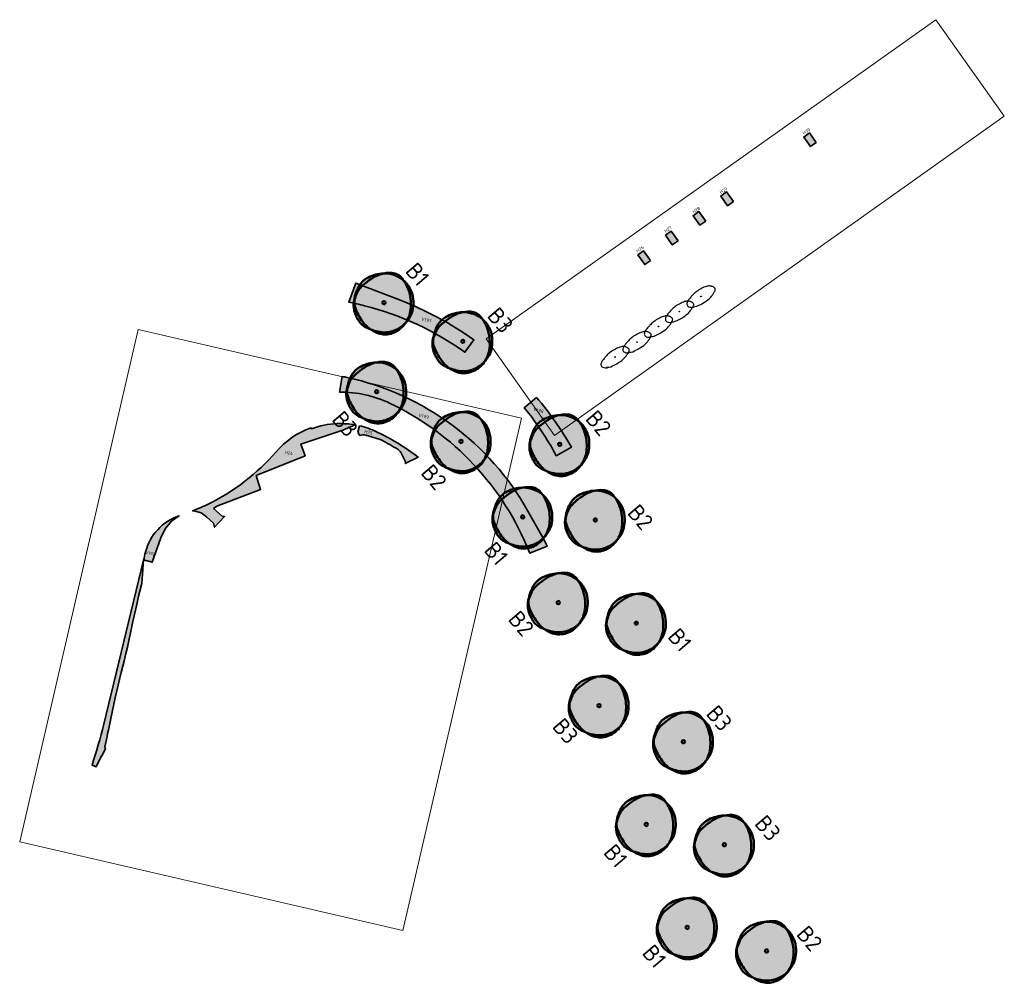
# Model space of a CAD drawing. Header units: metres. Extents: x 196682 to 197736, y 355562 to 356229.
# Tile 5 of 9: x 196682 to 196832, y 356027 to 356174. Entities that reach past the tile are written whole.
import ezdxf

# ---------------------------------------------------------------- set-up
doc = ezdxf.new("R2010")
doc.units = ezdxf.units.M
doc.layers.get('0').update_dxf_attribs({"lineweight": 25})
doc.layers.get('Defpoints').update_dxf_attribs({"lineweight": 18})
for name, color, linetype, lineweight in [('B-WE-GR-BOOM-S', 90, 'Continuous', 25), ('N-WE-GR-BEPLANTINGSPLAN_VAK-G', 7, 'Continuous', 35), ('N-WE-GR-BEPLANTINGSPLAN_VAK-T25', 7, 'Continuous', 25), ('N-WE-GR-BOOM-ENKELSTAMMIG_CELTIS JULIANAE-S', 90, 'Continuous', 50), ('N-WE-GR-BOOM-ENKELSTAMMIG_TILIA CORDATA GREENSPIRE-S', 90, 'Continuous', 50), ('N-WE-GR-BOOM-ENKELSTAMMIG_ULMUS HOMESTEAD-S', 90, 'Continuous', 50), ('N-WE-GR-BOOM-T50', 130, 'Continuous', 50), ('N-WE-GR-BOOM-TYPE_ENKELSTAMMIG-V', 74, 'Continuous', 18), ('N-WE-GR-HAAG-G', 90, 'GR-HAAG1', 35)]:
    doc.layers.add(name, color=color, linetype=linetype, lineweight=lineweight)
for name, color, linetype, lineweight, true_color in [('N-WE-GR-GRAS_GAZON-V', 7, 'Continuous', 9, 0x90ab49), ('N-WE-GR-HAAG_HAAGSOORT_CARPINUS BETULUS-V', 7, 'Continuous', 18, 0x6e865f), ('N-WE-GR-HAAG_HAAGSOORT_TAXUS BACCATA-V', 7, 'Continuous', 18, 0x789315), ('N-WE-GR-PLANTSOORT_DEUTZIA X ROSEA YUKI CHERRY BLOSSOM-V', 7, 'Continuous', 18, 0xd4b9d2), ('N-WE-GR-PLANTSOORT_PHLOMIS-V', 7, 'Continuous', 18, 0xfcf27d)]:
    doc.layers.add(name, color=color, linetype=linetype, lineweight=lineweight, true_color=true_color)
doc.styles.add('NLCS-ISO-ANNOTATIEF-T25', font='NLCS-ISO.ttf', dxfattribs={"height": 2.5})
doc.styles.add('NLCS-ISO-ANNOTATIEF-T50', font='NLCS-ISO.ttf', dxfattribs={"height": 5})
doc.linetypes.add('GR-HAAG1', pattern='A,6,[176,NLCS.SHX,S=0.125,R=0,X=0,Y=0],-2', length=8)

# ---------------------------------------------------------------- blocks, each defined once
blk = doc.blocks.new('*U8')
at = {"layer": 'N-WE-GR-BOOM-TYPE_ENKELSTAMMIG-V', "transparency": 33554559}
h = blk.add_hatch(color=0, dxfattribs=at)
h.dxf.hatch_style = 1
edge = h.paths.add_edge_path()
edge.add_arc((-0.1778927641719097, 0.1847881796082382), 4.767310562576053, 318.1568034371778, 331.3481384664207)
edge.add_arc((0.6333212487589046, -0.2584526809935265), 3.84290230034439, 331.3481333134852, 350.2300755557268)
edge.add_arc((-0.9783733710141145, 0.01916678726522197), 5.47833255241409, 350.2290176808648, 366.0235370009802)
edge.add_arc((0.2267119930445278, 0.1463848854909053), 4.266550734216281, 6.022762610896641, 48.95188407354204)
edge.add_arc((-2.098925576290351, -0.1187574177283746), 6.198436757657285, 34.18613121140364, 38.20990577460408)
edge.add_arc((1.046635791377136, 2.357452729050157), 2.195166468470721, 38.20956291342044, 86.58612950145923)
edge.add_arc((0.9061108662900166, -0.00245541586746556), 4.559254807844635, 86.58930050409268, 101.606730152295)
edge.add_arc((0.07898391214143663, -0.03957416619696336), 4.504046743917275, 91.14703774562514, 95.77357650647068)
edge.add_arc((0.1936947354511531, -1.173067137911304), 5.64332936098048, 95.77461609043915, 119.9476856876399)
edge.add_arc((-1.030680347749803, 0.951980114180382), 3.190795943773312, 119.9466872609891, 152.284848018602)
edge.add_arc((2.438127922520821, -0.8703142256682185), 7.109135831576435, 152.2851410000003, 172.4003910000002)
edge.add_arc((-1.092661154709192, -0.3992934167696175), 3.547067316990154, 172.3993900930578, 201.0285516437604)
edge.add_arc((1.463716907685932, 0.5829628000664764), 6.285661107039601, 201.0242356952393, 207.8214082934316)
edge.add_arc((0.1659479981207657, -0.1019792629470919), 4.818231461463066, 207.8205005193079, 215.5804664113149)
edge.add_arc((-1.493423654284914, -1.288799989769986), 2.77811930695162, 215.5857872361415, 243.3798621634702)
edge.add_arc((0.6418117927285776, 2.97268586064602), 7.544616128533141, 243.3841489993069, 249.2144517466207)
edge.add_arc((0.9093914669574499, 0.167255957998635), 5.169086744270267, 235.2691050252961, 247.0466530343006)
edge.add_arc((0.163310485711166, -1.594313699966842), 3.256035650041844, 247.047159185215, 285.3698365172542)
edge.add_arc((-0.04103223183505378, -0.8506251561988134), 4.027286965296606, 285.3687105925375, 316.762693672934)
edge.add_arc((-0.2536366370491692, -0.6506476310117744), 4.3191630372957, 316.762036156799, 327.1197321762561)
at = {"flags": 128}
for points in [[(-4.083372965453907, 1.537196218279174, 0.03835193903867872), (-4.453481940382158, 0.5533071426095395, 0.1566121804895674), (-4.418827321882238, -0.7020036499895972, 0.07634931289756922), (-3.227138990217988, -2.932513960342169, 0.1325406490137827), (-1.106456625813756, -4.592556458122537, 0.1687903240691), (1.026317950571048, -4.733897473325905, 0.1378453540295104), (2.892937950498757, -3.609403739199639, 0.1329325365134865), (3.95567878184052, -1.618548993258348, 0.05170342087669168), (4.108954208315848, -0.3758518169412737, 0.04844385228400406), (4.005658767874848, 0.9557974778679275, 0.1237888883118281), (2.771495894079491, 3.71525000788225, 0.2142744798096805), (1.177353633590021, 4.548723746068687, 0.08651453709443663), (-0.3786917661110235, 4.372025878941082, 0.07904518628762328), (-1.925567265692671, 3.637245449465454, 0.02556872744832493), (-3.15143159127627, 2.700855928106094, 0.04779527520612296), (-3.727991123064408, 2.108523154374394, 0.06004625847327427)], [(-4.095363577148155, -2.35066289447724, 0.03387218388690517), (-3.752715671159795, -2.90544666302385, 0.1218725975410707), (-2.738224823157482, -3.772429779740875, 0.07327181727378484), (-0.6492486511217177, -4.460644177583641, 0.1616729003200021), (1.977495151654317, -4.06745275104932, 0.1515413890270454), (4.005657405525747, -2.101072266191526, 0.08257493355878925), (4.420490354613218, -0.9105632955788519, 0.0690259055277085), (4.469712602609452, 0.5940465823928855, 0.2012558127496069), (2.880419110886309, 3.487237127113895, 0.1954427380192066), (-0.3741117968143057, 4.441624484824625, 0.1058677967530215), (-2.623506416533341, 3.716773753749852, 0.1420457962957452), (-3.855398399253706, 2.435943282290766, 0.08799540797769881), (-4.608564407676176, 0.06986632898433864, 0.1255721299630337), (-4.403499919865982, -1.672098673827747, 0.02966695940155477)]]:
    blk.add_lwpolyline(points, format="xyb", close=True, dxfattribs=at)
blk.add_circle((0, 0), 0.25)
blk = doc.blocks.new('SGR-BOOM_09')
blk.add_lwpolyline([(-2.710739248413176, 3.837438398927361), (-3.390540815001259, 3.615178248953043), (-3.939121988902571, 3.222587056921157), (-4.366876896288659, 2.696796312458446), (-4.684199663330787, 2.074937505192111), (-4.901484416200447, 1.394142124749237), (-5.029125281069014, 0.691541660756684), (-5.07751638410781, 0.004267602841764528), (-5.057051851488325, -0.6305485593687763), (-4.977847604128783, -1.18375880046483), (-4.848906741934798, -1.658148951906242), (-4.678954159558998, -2.064488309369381), (-4.476714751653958, -2.41354616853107), (-4.250913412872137, -2.716091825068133), (-4.010275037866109, -2.982894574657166), (-3.763524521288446, -3.224723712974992), (-3.519386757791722, -3.452348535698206), (-3.284344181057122, -3.674130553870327), (-3.055909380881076, -3.888800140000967), (-2.829352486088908, -4.092679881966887), (-2.599943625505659, -4.282092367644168), (-2.362952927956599, -4.45336018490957), (-2.113650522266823, -4.602805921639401), (-1.847306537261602, -4.726752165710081), (-1.559191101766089, -4.821521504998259), (-1.245945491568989, -4.884451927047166), (-0.9096955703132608, -4.916943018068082), (-0.5539383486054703, -4.921409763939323), (-0.1821708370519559, -4.900267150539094), (0.2021099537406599, -4.855930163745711), (0.595407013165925, -4.790813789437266), (0.9942233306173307, -4.707333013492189), (1.395061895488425, -4.607902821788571), (1.794278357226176, -4.49391581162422), (2.187639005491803, -4.362675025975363), (2.57076278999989, -4.210461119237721), (2.939268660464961, -4.033554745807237), (3.288775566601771, -3.82823656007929), (3.614902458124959, -3.590787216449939), (3.913268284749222, -3.31748736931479), (4.179491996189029, -3.004617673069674), (4.409902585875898, -2.650610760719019), (4.603669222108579, -2.262507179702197), (4.760671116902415, -1.849499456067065), (4.880787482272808, -1.42078011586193), (4.963897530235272, -0.9855416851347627), (5.009880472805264, -0.55297668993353), (5.018615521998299, -0.1322776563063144), (4.989981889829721, 0.2673628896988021), (4.924618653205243, 0.6390091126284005), (4.826204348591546, 0.9847519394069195), (4.69917737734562, 1.308938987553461), (4.54797614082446, 1.615917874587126), (4.377039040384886, 1.910036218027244), (4.190804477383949, 2.195641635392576), (3.993710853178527, 2.477081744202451), (3.790196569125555, 2.75870416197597), (3.582779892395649, 3.043288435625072), (3.366298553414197, 3.32734182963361), (3.133670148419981, 3.605803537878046), (2.877812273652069, 3.873612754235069), (2.591642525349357, 4.125708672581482), (2.2680784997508, 4.357030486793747), (1.900037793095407, 4.562517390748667), (1.480438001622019, 4.737108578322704), (1.003802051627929, 4.874466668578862), (0.4710741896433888, 4.963147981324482), (-0.1151960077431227, 4.990432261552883), (-0.7524589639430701, 4.943599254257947), (-1.438165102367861, 4.809928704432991), (-2.169764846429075, 4.576700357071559), (-2.944708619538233, 4.231193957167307), (-3.760446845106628, 3.760689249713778)])
blk.add_circle((0, 0), 0.15)

msp = doc.modelspace()

# ---------------------------------------------------------------- hatches: boundary and pattern name
at = {"layer": 'N-WE-GR-GRAS_GAZON-V', "true_color": 0xffffff}
h = msp.add_hatch(dxfattribs=at)
h.set_pattern_fill('AGR-GRAS_RUIGGRAS-SO', scale=0.2, pattern_type=2)
h.set_pattern_definition([(40, (196745.2251749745, 356127.7370484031), (-0.5551826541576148, 1.361716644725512), [0.15, -1.6]), (40, (196745.2751749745, 356127.6870484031), (-0.5551826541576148, 1.361716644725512), [0.15, -1.6]), (95, (196745.5251749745, 356127.6870484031), (-1.572732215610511, 0.7658416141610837), [0.15, -0.8]), (95, (196745.5951749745, 356127.6870484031), (-1.572732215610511, 0.7658416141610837), [0.15, -0.8]), (125, (196745.6251749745, 356127.9370484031), (-1.474643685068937, 0.188217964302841), [0.15, -1]), (125, (196745.6751749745, 356127.9870484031), (-1.474643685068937, 0.188217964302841), [0.15, -1]), (15, (196745.2251749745, 356127.9870484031), (0.3207364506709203, 1.121217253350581), [0.15, -0.8]), (15, (196745.2251749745, 356128.0570484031), (0.3207364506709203, 1.121217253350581), [0.15, -0.8]), (165, (196745.2251749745, 356127.9870484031), (-0.9677840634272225, -1.29359731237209), [0.15, -0.8]), (165, (196745.2251749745, 356128.0570484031), (-0.9677840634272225, -1.29359731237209), [0.15, -0.8]), (65, (196745.2251749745, 356127.7370484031), (-0.5348680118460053, 0.7459331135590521), [0.15, -1]), (65, (196745.2751749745, 356127.6870484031), (-0.5348680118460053, 0.7459331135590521), [0.15, -1]), (80, (196745.5251749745, 356127.6870484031), (-1.320928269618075, 1.146799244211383), [0.15, -0.7999999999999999]), (80, (196745.5751749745, 356127.6870484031), (-1.320928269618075, 1.146799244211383), [0.15, -0.7999999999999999]), (80, (196745.3251749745, 356127.9370484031), (-0.9327132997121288, 0.4690905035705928), [0.15, -0.7999999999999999]), (80, (196745.3751749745, 356127.9370484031), (-0.9327132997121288, 0.4690905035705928), [0.15, -0.7999999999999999])])
edge = h.paths.add_edge_path()
edge.add_line((196695.330930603, 356063.4556934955), (196695.6386836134, 356064.8046119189))
edge.add_line((196695.6386836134, 356064.8046119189), (196695.7338937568, 356065.243996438))
edge.add_line((196695.7338937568, 356065.243996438), (196695.8147149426, 356065.6469450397))
edge.add_line((196695.8147149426, 356065.6469450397), (196695.839268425, 356065.7705132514))
edge.add_line((196695.839268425, 356065.7705132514), (196696.0516444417, 356066.8099947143))
edge.add_line((196696.0516444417, 356066.8099947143), (196696.458193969, 356068.7571220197))
edge.add_line((196696.458193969, 356068.7571220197), (196696.8769516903, 356070.7016190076))
edge.add_line((196696.8769516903, 356070.7016190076), (196697.3388987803, 356072.635932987))
edge.add_line((196697.3388987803, 356072.635932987), (196697.8091110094, 356074.5682551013))
edge.add_line((196697.8091110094, 356074.5682551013), (196698.2787884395, 356076.5007187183))
edge.add_line((196698.2787884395, 356076.5007187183), (196698.4554566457, 356077.2339044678))
edge.add_line((196698.4554566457, 356077.2339044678), (196698.7453941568, 356078.433992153))
edge.add_line((196698.7453941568, 356078.433992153), (196699.0250829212, 356079.6849539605))
edge.add_line((196699.0250829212, 356079.6849539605), (196699.1792598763, 356080.3756317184))
edge.add_line((196699.1792598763, 356080.3756317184), (196699.5884404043, 356082.3238890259))
edge.add_line((196699.5884404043, 356082.3238890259), (196700.0190596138, 356084.2670821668))
edge.add_line((196700.0190596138, 356084.2670821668), (196700.224514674, 356085.1838765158))
edge.add_line((196700.224514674, 356085.1838765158), (196700.4612422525, 356086.2076386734))
edge.add_line((196700.4612422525, 356086.2076386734), (196700.9338450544, 356088.140506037))
edge.add_line((196700.9338450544, 356088.140506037), (196701.2066609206, 356091.7113605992))
edge.add_line((196701.2066609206, 356091.7113605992), (196695.1360771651, 356066.6716223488))
edge.add_arc((196618.8266470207, 356085.1719270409), 78.52000001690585, 341.6394666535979, 346.3722613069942, ccw=False)
edge.add_line((196693.3494461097, 356060.4384918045), (196693.9947552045, 356060.1898784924))
edge.add_line((196693.9947552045, 356060.1898784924), (196694.7960636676, 356061.8576895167))
edge.add_line((196694.7960636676, 356061.8576895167), (196694.8411318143, 356061.8360362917))
edge.add_line((196694.8411318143, 356061.8360362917), (196695.3846151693, 356062.9672205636))
edge.add_arc((196696.0621416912, 356063.2888691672), 0.7500000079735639, 167.1480580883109, 205.3955390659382, ccw=False)
at = {"layer": 'N-WE-GR-HAAG_HAAGSOORT_CARPINUS BETULUS-V'}
h = msp.add_hatch(color=256, dxfattribs=at)
h.dxf.hatch_style = 1
h.paths.add_polyline_path([(196803.817573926, 356155.3331682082), (196802.7751135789, 356156.8005728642), (196801.9004822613, 356156.1792251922), (196802.9429426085, 356154.7118205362)])
h = msp.add_hatch(color=256, dxfattribs=at)
h.dxf.hatch_style = 1
h.paths.add_polyline_path([(196791.1796062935, 356146.3508382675), (196790.1377349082, 356147.8186611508), (196789.2323760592, 356147.1760308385), (196790.2742474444, 356145.7082079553)])
h = msp.add_hatch(color=256, dxfattribs=at)
h.dxf.hatch_style = 1
h.paths.add_polyline_path([(196786.9471282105, 356143.3465944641), (196785.9052568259, 356144.8144173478), (196785.0299642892, 356144.1901143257), (196786.0704130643, 356142.7242956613)])
h = msp.add_hatch(color=256, dxfattribs=at)
h.dxf.hatch_style = 1
h.paths.add_polyline_path([(196782.727741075, 356140.3516427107), (196781.6858696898, 356141.819465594), (196780.8112361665, 356141.1982621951), (196781.8548406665, 356139.7308475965)])
h = msp.add_hatch(color=256, dxfattribs=at)
h.dxf.hatch_style = 1
h.paths.add_polyline_path([(196778.5114573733, 356137.3536993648), (196777.4691631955, 356138.8230363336), (196776.5983700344, 356138.2041598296), (196777.6398082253, 356136.7360295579)])
at = {"layer": 'N-WE-GR-HAAG_HAAGSOORT_TAXUS BACCATA-V'}
h = msp.add_hatch(color=256, dxfattribs=at)
h.dxf.hatch_style = 1
edge = h.paths.add_edge_path()
edge.add_line((196711.89, 356099.587), (196712.37, 356099.941))
edge.add_line((196712.37, 356099.941), (196719.065, 356102.474))
edge.add_line((196719.065, 356102.474), (196718.403, 356104.584))
edge.add_line((196718.403, 356104.584), (196725.845, 356107.608))
edge.add_line((196725.845, 356107.608), (196725.181, 356109.349))
edge.add_line((196725.181, 356109.349), (196731.603, 356111.516))
edge.add_line((196731.603, 356111.516), (196733.4733774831, 356112.304595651))
edge.add_arc((196731.2338909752, 356099.7020284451), 12.799999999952, 79.9236764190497, 92.24070888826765)
edge.add_arc((196731.2338909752, 356099.7020284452), 12.79999999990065, 92.24070888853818, 110.2589846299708)
edge.add_line((196726.801709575, 356111.7101826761), (196726.7393820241, 356111.879047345))
edge.add_arc((196731.233890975, 356099.7020284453), 12.97999999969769, 110.2589846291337, 139.1333633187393)
edge.add_arc((196696.7938970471, 356129.499802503), 32.56141544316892, 296.160404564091, 319.1333633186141, ccw=False)
edge.add_arc((196696.7938970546, 356129.4998024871), 32.56141542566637, 291.4063339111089, 296.16040456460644, ccw=False)
edge.add_line((196708.6781529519, 356099.1846208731), (196708.8583567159, 356099.1946054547))
edge.add_line((196708.8583567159, 356099.1946054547), (196709.9897234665, 356098.8868739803))
edge.add_line((196709.9897234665, 356098.8868739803), (196710.8138123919, 356098.280671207))
edge.add_line((196710.8138123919, 356098.280671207), (196711.8892506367, 356097.3076394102))
edge.add_line((196711.8892506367, 356097.3076394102), (196712.0338836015, 356096.6955946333))
edge.add_line((196712.0338836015, 356096.6955946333), (196713.5704951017, 356098.3292735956))
edge.add_line((196713.5704951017, 356098.3292735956), (196713.202727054, 356098.3680391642))
edge.add_line((196713.202727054, 356098.3680391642), (196711.89, 356099.587))
h = msp.add_hatch(color=256, dxfattribs=at)
h.dxf.hatch_style = 1
edge = h.paths.add_edge_path()
edge.add_line((196734.1266620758, 356112.1708646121), (196733.8996954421, 356111.1925605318))
edge.add_line((196733.8996954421, 356111.1925605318), (196734.1968825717, 356110.6637762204))
edge.add_arc((196734.754476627, 356109.6579984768), 1.149999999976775, 72.81408469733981, 119.0035883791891, ccw=False)
edge.add_line((196735.094270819, 356110.7566521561), (196737.2744396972, 356110.0823644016))
edge.add_arc((196736.9346455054, 356108.9837107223), 1.149999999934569, 62.671582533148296, 72.81408470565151, ccw=False)
edge.add_arc((196720.4762606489, 356077.1349420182), 37.00000000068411, 58.09700193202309, 62.67158252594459, ccw=False)
edge.add_arc((196739.4223675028, 356107.5695856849), 1.150000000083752, 27.80150758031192, 58.09700193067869, ccw=False)
edge.add_line((196740.4396215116, 356108.1059570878), (196741.0766209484, 356106.8978572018))
edge.add_arc((196740.5016512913, 356106.5946907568), 0.6500000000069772, -17.17041415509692, 27.801507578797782, ccw=False)
edge.add_line((196741.1226813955, 356106.4028011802), (196743.1178072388, 356107.4037439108))
edge.add_arc((196720.4762606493, 356077.1349420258), 37.79999999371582, 53.20292539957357, 60.60722805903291)
edge.add_arc((196720.4762606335, 356077.1349419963), 37.80000002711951, 60.60722806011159, 64.51306870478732)
edge.add_arc((196731.2338909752, 356099.7020284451), 12.8000000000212, 64.51306870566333, 76.93844407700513)
at = {"layer": 'N-WE-GR-PLANTSOORT_DEUTZIA X ROSEA YUKI CHERRY BLOSSOM-V'}
h = msp.add_hatch(color=256, dxfattribs=at)
h.dxf.hatch_style = 1
edge = h.paths.add_edge_path()
edge.add_line((196740.2462898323, 356131.3580734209), (196733.610683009, 356133.9185682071))
edge.add_line((196733.610683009, 356133.9185682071), (196732.493420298, 356131.0231449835))
edge.add_arc((196723.4820244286, 356085.7105115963), 46.19999999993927, 75.66972190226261, 78.75224695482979, ccw=False)
edge.add_arc((196723.4788879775, 356085.7016810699), 46.20933207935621, 54.63470783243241, 75.6686639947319, ccw=False)
edge.add_line((196750.2242620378, 356123.3844004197), (196751.5764627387, 356125.2743245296))
edge.add_arc((196721.6144483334, 356083.0664032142), 51.76128793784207, 54.63031130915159, 68.90244048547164)
h = msp.add_hatch(color=256, dxfattribs=at)
h.dxf.hatch_style = 1
edge = h.paths.add_edge_path()
edge.add_arc((196723.3965497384, 356078.6762574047), 41.80580576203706, 77.73340540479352, 78.82429525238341)
edge.add_line((196731.4992831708, 356119.689317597), (196731.097049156, 356117.3014964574))
edge.add_arc((196731.2338909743, 356099.7020284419), 17.60000000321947, 64.51306870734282, 90.44548509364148, ccw=False)
edge.add_arc((196720.4762606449, 356077.1349420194), 42.60000000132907, 21.672323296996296, 64.5130687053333, ccw=False)
edge.add_line((196760.0649121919, 356092.8670324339), (196760.1083913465, 356092.7576203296))
edge.add_line((196760.1083913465, 356092.7576203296), (196762.7583700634, 356093.8106924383))
edge.add_line((196762.7583700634, 356093.8106924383), (196762.7583675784, 356093.8106986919))
edge.add_arc((196749.1969408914, 356087.8834904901), 14.80013820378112, 23.6083954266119, 29.32391716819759)
edge.add_line((196762.1006620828, 356095.1318054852), (196759.8416625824, 356099.1533578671))
edge.add_arc((196723.3977156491, 356078.6819453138), 41.80000000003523, 29.32393503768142, 77.73331060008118)
h = msp.add_hatch(color=256, dxfattribs=at)
h.dxf.hatch_style = 1
edge = h.paths.add_edge_path()
edge.add_line((196761.1402896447, 356116.4926125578), (196759.284671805, 356114.9100054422))
edge.add_arc((196723.4820244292, 356085.7105115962), 46.19999999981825, 28.287208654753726, 39.19958401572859, ccw=False)
edge.add_line((196764.1649669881, 356107.6043048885), (196766.4650331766, 356108.9196520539))
edge.add_arc((196721.5982826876, 356083.0311468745), 51.79999999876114, 29.98531978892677, 40.23876006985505)
at = {"layer": 'N-WE-GR-PLANTSOORT_PHLOMIS-V'}
h = msp.add_hatch(color=256, dxfattribs=at)
h.dxf.hatch_style = 1
edge = h.paths.add_edge_path()
edge.add_line((196703.822, 356095.097), (196704.483, 356096.457))
edge.add_line((196704.483, 356096.457), (196705.489, 356097.649))
edge.add_line((196705.489, 356097.649), (196706.6301040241, 356098.4576250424))
edge.add_arc((196709.2237631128, 356090.910881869), 7.979999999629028, 108.9667828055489, 165.5163934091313)
edge.add_arc((197113.3480380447, 355992.1101326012), 424.0058001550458, 166.2477220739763, 166.413783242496)
edge.add_line((196701.2069636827, 356091.7126094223), (196702.546, 356091.375))
edge.add_line((196702.546, 356091.375), (196703.822, 356095.097))

# ---------------------------------------------------------------- linework, layer by layer
at = {"layer": 'Defpoints'}
for points in [[(196832.4879671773, 356159.351265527), (196763.9068359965, 356110.7025927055), (196753.4728166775, 356125.411665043), (196822.0539478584, 356174.0603378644)], [(196700.3845368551, 356126.865749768), (196758.8406094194, 356113.3421487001), (196740.7755286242, 356035.2554269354), (196682.3194560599, 356048.7790280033)]]:
    msp.add_lwpolyline(points, close=True, dxfattribs=at)
at = {"layer": 'N-WE-GR-BEPLANTINGSPLAN_VAK-G'}
for points in [[(196740.2462898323, 356131.3580734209), (196733.610683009, 356133.9185682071), (196732.493420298, 356131.0231449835, -0.01345086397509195), (196734.9170352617, 356130.4730017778, -0.09203650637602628), (196750.2242620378, 356123.3844004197), (196751.5764627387, 356125.2743245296, 0.06235453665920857)], [(196732.2786404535, 356119.5276204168, 0.004759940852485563), (196731.4992831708, 356119.689317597), (196731.097049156, 356117.3014964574, -0.1136369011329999), (196738.8072627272, 356115.5892572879, -0.1891361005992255), (196760.0649121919, 356092.8670324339), (196760.1083913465, 356092.7576203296), (196762.7583700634, 356093.8106924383), (196762.7583675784, 356093.8106986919, 0.02494383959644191), (196762.1006620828, 356095.1318054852), (196759.8416625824, 356099.1533578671, 0.214424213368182)], [(196761.1402896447, 356116.4926125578), (196759.284671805, 356114.9100054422, -0.04765023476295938), (196764.1649669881, 356107.6043048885), (196766.4650331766, 356108.9196520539, 0.04476894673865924)], [(196703.822, 356095.097), (196704.483, 356096.457), (196705.489, 356097.649), (196706.6301040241, 356098.4576250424, 0.2518767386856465), (196701.4973735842, 356092.9067037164, 0.0007245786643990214), (196701.2069636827, 356091.7126094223), (196702.546, 356091.375)], [(196695.330930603, 356063.4556934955), (196695.6386836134, 356064.8046119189), (196695.7338937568, 356065.243996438), (196695.8147149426, 356065.6469450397), (196695.839268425, 356065.7705132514), (196696.0516444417, 356066.8099947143), (196696.458193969, 356068.7571220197), (196696.8769516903, 356070.7016190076), (196697.3388987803, 356072.635932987), (196697.8091110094, 356074.5682551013), (196698.2787884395, 356076.5007187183), (196698.4554566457, 356077.2339044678), (196698.7453941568, 356078.433992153), (196699.0250829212, 356079.6849539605), (196699.1792598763, 356080.3756317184), (196699.5884404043, 356082.3238890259), (196700.0190596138, 356084.2670821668), (196700.224514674, 356085.1838765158), (196700.4612422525, 356086.2076386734), (196700.9338450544, 356088.140506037), (196701.2066609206, 356091.7113605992), (196695.1360771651, 356066.6716223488, -0.02065364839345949), (196693.3494461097, 356060.4384918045), (196693.9947552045, 356060.1898784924), (196694.7960636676, 356061.8576895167), (196694.8411318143, 356061.8360362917), (196695.3846151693, 356062.9672205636, -0.16845288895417)]]:
    msp.add_lwpolyline(points, format="xyb", close=True, dxfattribs=at)
at = {"layer": 'N-WE-GR-HAAG-G', "ltscale": 0.1, "flags": 128}
for points in [[(196803.817573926, 356155.3331682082), (196802.7751135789, 356156.8005728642), (196801.9004822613, 356156.1792251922), (196802.9429426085, 356154.7118205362)], [(196791.1796062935, 356146.3508382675), (196790.1377349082, 356147.8186611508), (196789.2323760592, 356147.1760308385), (196790.2742474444, 356145.7082079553)], [(196786.9471282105, 356143.3465944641), (196785.9052568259, 356144.8144173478), (196785.0299642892, 356144.1901143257), (196786.0704130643, 356142.7242956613)], [(196782.727741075, 356140.3516427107), (196781.6858696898, 356141.819465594), (196780.8112361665, 356141.1982621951), (196781.8548406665, 356139.7308475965)], [(196778.5114573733, 356137.3536993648), (196777.4691631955, 356138.8230363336), (196776.5983700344, 356138.2041598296), (196777.6398082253, 356136.7360295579)]]:
    msp.add_lwpolyline(points, close=True, dxfattribs=at)
for points in [[(196711.89, 356099.587), (196712.37, 356099.941), (196719.065, 356102.474), (196718.403, 356104.584), (196725.845, 356107.608), (196725.181, 356109.349), (196731.603, 356111.516), (196733.4733774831, 356112.304595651, 0.05379499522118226), (196730.7334393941, 356112.4922414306, 0.07878194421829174), (196726.801709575, 356111.7101826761), (196726.7393820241, 356111.879047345, 0.1266591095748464), (196721.4179659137, 356108.1948498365, -0.1005755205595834), (196711.1497587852, 356100.2738720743, -0.02074652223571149), (196708.6781529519, 356099.1846208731), (196708.8583567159, 356099.1946054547), (196709.9897234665, 356098.8868739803), (196710.8138123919, 356098.280671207), (196711.8892506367, 356097.3076394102), (196712.0338836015, 356096.6955946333), (196713.5704951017, 356098.3292735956), (196713.202727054, 356098.3680391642)], [(196734.1266620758, 356112.1708646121), (196733.8996954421, 356111.1925605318), (196734.1968825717, 356110.6637762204, -0.2043135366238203), (196735.094270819, 356110.7566521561), (196737.2744396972, 356110.0823644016, -0.04428392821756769), (196737.4625992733, 356110.0053588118, -0.01996302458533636), (196740.030122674, 356108.5458713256, -0.1329644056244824), (196740.4396215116, 356108.1059570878), (196741.0766209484, 356106.8978572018, -0.1987850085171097), (196741.1226813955, 356106.4028011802), (196743.1178072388, 356107.4037439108, 0.03231861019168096), (196739.0282679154, 356110.069164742, 0.0170440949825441), (196736.7417977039, 356111.2563766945, 0.05426911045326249)]]:
    msp.add_lwpolyline(points, format="xyb", close=True, dxfattribs=at)

# ---------------------------------------------------------------- block references
at = {"layer": 'B-WE-GR-BOOM-S', "xscale": 0.2, "yscale": 0.5, "zscale": 0.5}
for p, rotation in [((196786.226, 356131.88), 123.33), ((196782.937, 356129.569), 123.33), ((196779.729, 356127.313), 123.33), ((196776.454, 356124.929), 123.33), ((196773.107, 356122.647), 123.3325447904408)]:
    msp.add_blockref('SGR-BOOM_09', p, dxfattribs=dict(at, rotation=rotation))
at = {"layer": 'N-WE-GR-BOOM-ENKELSTAMMIG_CELTIS JULIANAE-S', "color": 122, "true_color": 0x1ac781}
for p in [(196737.8777257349, 356130.9291141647), (196759.0490001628, 356098.2893034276), (196776.3694718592, 356082.0848312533), (196777.8846862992, 356051.4098385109), (196784.1258207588, 356035.7044814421)]:
    msp.add_blockref('*U8', p, dxfattribs=at)
at = {"layer": 'N-WE-GR-BOOM-ENKELSTAMMIG_TILIA CORDATA GREENSPIRE-S', "color": 53, "true_color": 0xd0da49}
for p in [(196749.6444767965, 356109.7860370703), (196764.6933326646, 356109.3444226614), (196770.1135654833, 356097.8273607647), (196764.4497802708, 356085.2178489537)]:
    msp.add_blockref('*U8', p, dxfattribs=at)
at = {"layer": 'N-WE-GR-BOOM-ENKELSTAMMIG_ULMUS HOMESTEAD-S', "color": 95, "true_color": 0x428f48}
for p in [(196749.9049088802, 356125.0237555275), (196736.767273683, 356117.3661647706), (196770.6909147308, 356069.5124918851), (196783.5514916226, 356064.0118053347), (196789.7926260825, 356048.306448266), (196796.2229268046, 356032.1250681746)]:
    msp.add_blockref('*U8', p, dxfattribs=at)

# ---------------------------------------------------------------- texts
at = {"layer": 'N-WE-GR-BEPLANTINGSPLAN_VAK-T25', "style": 'NLCS-ISO-ANNOTATIEF-T25'}
for s, rotation, p in [('H30', 35.35034357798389, (196801.9547548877, 356156.4736236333)), ('H29', 35.35034357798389, (196789.3041296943, 356147.4596752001)), ('H28', 35.35034357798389, (196785.1585338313, 356144.4794998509)), ('H27', 35.35034357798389, (196780.846746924, 356141.5450615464)), ('H26', 35.35034357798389, (196776.5662477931, 356138.5326856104)), ('V197', 346.9739906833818, (196743.5303877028, 356128.2277609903)), ('V198', 346.9739906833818, (196760.6022324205, 356114.4497351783)), ('V199', 346.9739906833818, (196743.0939766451, 356113.5666318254)), ('H25', 346.9739906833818, (196734.8463214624, 356111.0880499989)), ('H24', 346.9739906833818, (196722.6898396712, 356107.9412273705)), ('V192', 346.9739906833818, (196701.4029430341, 356092.6585762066))]:
    msp.add_text(s, height=0.5, rotation=rotation, dxfattribs=at).set_placement(p)
at = {"layer": 'N-WE-GR-BOOM-T50', "style": 'NLCS-ISO-ANNOTATIEF-T50'}
for s, p in [('B1', (196740.9946164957, 356135.6763634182)), ('B3', (196753.4737364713, 356128.8600844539)), ('B3', (196729.7917614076, 356113.0541762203)), ('B2', (196768.4684225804, 356113.1680056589)), ('B2', (196743.3666500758, 356104.9318498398)), ('B2', (196774.8594141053, 356098.8312797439)), ('B1', (196753.0026680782, 356093.1211473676)), ('B2', (196756.6714732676, 356082.6144694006)), ('B1', (196781.0088331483, 356079.9597480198)), ('B3', (196786.8647235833, 356068.2118854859)), ('B3', (196763.411188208, 356066.2495951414)), ('B3', (196794.2642389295, 356051.4574594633)), ('B1', (196771.2197010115, 356047.0488055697)), ('B2', (196800.6472424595, 356034.6146087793)), ('B1', (196777.115794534, 356031.7385204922))]:
    msp.add_text(s, height=2.5, rotation=310.4143879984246, dxfattribs=at).set_placement(p)

doc.saveas('drawing.dxf')
